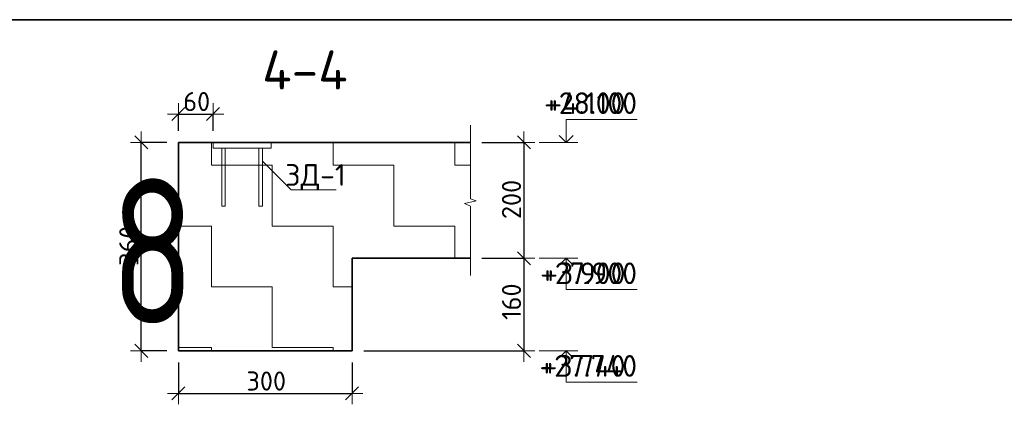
# Model space of a CAD drawing. Header units: metres. Extents: x -38 to 97, y -15 to 21.
# Tile 165 of 205: x 75.899 to 77.599, y 12.607 to 13.272. Entities that reach past the tile are written whole.
import ezdxf

# ---------------------------------------------------------------- set-up
doc = ezdxf.new("R2010")
doc.units = ezdxf.units.M
doc.header["$PDMODE"] = 65
for name, color, linetype, lineweight in [('XR$3$Перекрытие_ Сборный элемент', 7, 'Continuous', 35), ('XR$3$Размерная линия_ общее', 7, 'Continuous', 13), ('XR$3$Текст_ общее_1', 7, 'Continuous', 13), ('XR$4$Перекрытие_ Сборный элемент', 7, 'Continuous', 35), ('XR$4$Размерная линия_ общее', 7, 'Continuous', 13), ('XR$4$Текст_ общее_1', 7, 'Continuous', 13)]:
    doc.layers.add(name, color=color, linetype=linetype, lineweight=lineweight)
doc.styles.add('ISOCPEUR', font='txt')
doc.dimstyles.new('DIMSTYLE_11', dxfattribs={"dimtxt": 0.033, "dimasz": 0.0375, "dimexe": 0, "dimexo": 0, "dimgap": 0.0165, "dimtad": 2, "dimdec": 0, "dimlfac": 1000, "dimrnd": 1, "dimzin": 12, "dimdsep": 46, "dimtxsty": 'ISOCPEUR', "dimblk1": 'ALL_ML_STRICH', "dimblk2": 'ALL_ML_STRICH', "dimsah": 1, "dimcen": 0, "dimclrd": 7, "dimclre": 256, "dimclrt": 7, "dimadec": 0, "dimazin": 0, "dimtfac": 1, "dimtdec": 0, "dimtix": 1, "dimtmove": 2, "dimatfit": 3, "dimfxl": 0, "dimtvp": 1.2, "dimtzin": 0, "dimlwd": 0, "dimlwe": -3, "dimarcsym": 0})
doc.dimstyles.new('DIMSTYLE_8', dxfattribs={"dimtxt": 0.033, "dimasz": 0.0375, "dimexe": 0, "dimexo": 0, "dimgap": 0.0165, "dimtad": 2, "dimdec": 0, "dimlfac": 1000, "dimrnd": 1, "dimzin": 12, "dimdsep": 46, "dimtxsty": 'ISOCPEUR', "dimblk1": 'ALL_ML_STRICH', "dimblk2": 'ALL_ML_STRICH', "dimsah": 1, "dimcen": 0, "dimclrd": 7, "dimclre": 256, "dimclrt": 7, "dimadec": 0, "dimazin": 0, "dimtfac": 1, "dimtdec": 0, "dimtix": 1, "dimtmove": 2, "dimatfit": 3, "dimfxl": 0, "dimtzin": 0, "dimlwd": 0, "dimlwe": -3, "dimarcsym": 0})
pattern_1 = [(0, (0.21, 0.21), (0.105, 0.105), [0.105, -0.105]), (90, (0.21, 0.21), (-0.105, 0.105), [0.105, -0.105])]

# ---------------------------------------------------------------- blocks, each defined once
blk = doc.blocks.new('ЭЛЕМЕНТ_УЗОРА_5')
at = {"color": 7, "linetype": 'Continuous', "lineweight": 13, "transparency": 33554687}
blk.add_line((76.6772, 12.8295), (76.6772, 12.8295), dxfattribs=at)
blk.add_lwpolyline([(76.6772, 13.0895), (76.6772, 12.9623), (76.6872, 12.9587), (76.6672, 12.9538), (76.6772, 12.9496), (76.6772, 12.8295)], dxfattribs=at)
blk = doc.blocks.new('СЛОЖНЫЙ_ОБЪЕКТ_9')
at = {"color": 7, "linetype": 'Continuous', "lineweight": 13, "transparency": 33554687}
blk.add_line((76.8625, 13.0595), (76.7959, 13.0595), dxfattribs=at)
blk.add_lwpolyline([(76.8425, 13.0595), (76.8425, 13.0995), (76.9449, 13.0995)], dxfattribs=at)
at = {"color": 7, "linetype": 'Continuous', "lineweight": 35, "transparency": 33554687}
blk.add_lwpolyline([(76.8304, 13.0716), (76.8425, 13.0595), (76.8546, 13.0716)], dxfattribs=at)
blk = doc.blocks.new('СЛОЖНЫЙ_ОБЪЕКТ_10')
at = {"color": 7, "linetype": 'Continuous', "lineweight": 13, "transparency": 33554687}
blk.add_line((76.8625, 12.8595), (76.7959, 12.8595), dxfattribs=at)
at = {"color": 7, "linetype": 'Continuous', "lineweight": 35, "transparency": 33554687}
blk.add_lwpolyline([(76.8304, 12.8474), (76.8425, 12.8595), (76.8546, 12.8474)], dxfattribs=at)
at = {"color": 7, "linetype": 'Continuous', "lineweight": 13, "transparency": 33554687}
blk.add_lwpolyline([(76.8425, 12.8595), (76.8425, 12.8055), (76.9449, 12.8055)], dxfattribs=at)
blk = doc.blocks.new('СЛОЖНЫЙ_ОБЪЕКТ_11')
at = {"color": 7, "linetype": 'Continuous', "lineweight": 13, "transparency": 33554687}
blk.add_line((76.8625, 12.6995), (76.7959, 12.6995), dxfattribs=at)
at = {"color": 7, "linetype": 'Continuous', "lineweight": 35, "transparency": 33554687}
blk.add_lwpolyline([(76.8304, 12.6874), (76.8425, 12.6995), (76.8546, 12.6874)], dxfattribs=at)
at = {"color": 7, "linetype": 'Continuous', "lineweight": 13, "transparency": 33554687}
blk.add_lwpolyline([(76.8425, 12.6995), (76.8425, 12.6455), (76.9449, 12.6455)], dxfattribs=at)
blk = doc.blocks.new('ALL_ML_STRICH')
at = {"color": 0, "linetype": 'ByBlock', "lineweight": -2}
for p, q in [((0, -0.5), (0, 0.5)), ((-1, 0), (0.5, 0)), ((-0.3, -0.3), (0.3, 0.3))]:
    blk.add_line(p, q, dxfattribs=at)
blk = doc.blocks.new('*D109')
at = {"layer": 'DEFPOINTS', "color": 7, "linetype": 'Continuous', "lineweight": 13, "transparency": 33554687}
for p in [(76.6772, 13.0595), (76.7696, 13.0595), (76.6772, 12.8595)]:
    blk.add_point(p, dxfattribs=at)
at = {"layer": 'XR$3$Размерная линия_ общее', "color": 253, "linetype": 'Continuous', "lineweight": -2, "true_color": 0xa0a0a0, "transparency": 33554687}
for p, q in [((76.6972, 13.0595), (76.7696, 13.0595)), ((76.6972, 12.8595), (76.7696, 12.8595))]:
    blk.add_line(p, q, dxfattribs=at)
at = {"layer": 'XR$3$Размерная линия_ общее', "color": 7, "linetype": 'Continuous', "lineweight": -2, "transparency": 33554687}
blk.add_line((76.7696, 13.0595), (76.7696, 12.8595), dxfattribs=at)
at = {"layer": 'XR$3$Размерная линия_ общее', "color": 7, "linetype": 'Continuous', "lineweight": 13, "transparency": 33554687, "xscale": 0.0375, "yscale": 0.0375, "zscale": 0.0375}
for p, rotation in [((76.7696, 13.0595), 90), ((76.7696, 12.8595), 270)]:
    blk.add_blockref('ALL_ML_STRICH', p, dxfattribs=dict(at, rotation=rotation))
at = {"layer": 'XR$3$Размерная линия_ общее', "color": 7, "linetype": 'Continuous', "lineweight": 13, "transparency": 33554687, "insert": (76.7481, 12.9611), "char_height": 0.033, "width": 0.099, "attachment_point": 5, "rotation": 90, "style": 'ISOCPEUR'}
blk.add_mtext('\\A1;{200}', dxfattribs=at)
blk = doc.blocks.new('*D110')
at = {"layer": 'DEFPOINTS', "color": 7, "linetype": 'Continuous', "lineweight": 13, "transparency": 33554687}
for p in [(76.6772, 12.8595), (76.7696, 12.8595), (76.473, 12.6995)]:
    blk.add_point(p, dxfattribs=at)
at = {"layer": 'XR$3$Размерная линия_ общее', "color": 253, "linetype": 'Continuous', "lineweight": -2, "true_color": 0xa0a0a0, "transparency": 33554687}
for p, q in [((76.6972, 12.8595), (76.7696, 12.8595)), ((76.493, 12.6995), (76.7696, 12.6995))]:
    blk.add_line(p, q, dxfattribs=at)
at = {"layer": 'XR$3$Размерная линия_ общее', "color": 7, "linetype": 'Continuous', "lineweight": -2, "transparency": 33554687}
blk.add_line((76.7696, 12.8595), (76.7696, 12.6995), dxfattribs=at)
at = {"layer": 'XR$3$Размерная линия_ общее', "color": 7, "linetype": 'Continuous', "lineweight": 13, "transparency": 33554687, "xscale": 0.0375, "yscale": 0.0375, "zscale": 0.0375}
for p, rotation in [((76.7696, 12.8595), 90), ((76.7696, 12.6995), 270)]:
    blk.add_blockref('ALL_ML_STRICH', p, dxfattribs=dict(at, rotation=rotation))
at = {"layer": 'XR$3$Размерная линия_ общее', "color": 7, "linetype": 'Continuous', "lineweight": 13, "transparency": 33554687, "insert": (76.7481, 12.7844), "char_height": 0.033, "width": 0.099, "attachment_point": 5, "rotation": 90, "style": 'ISOCPEUR'}
blk.add_mtext('\\A1;{160}', dxfattribs=at)
blk = doc.blocks.new('*D111')
at = {"layer": 'DEFPOINTS', "color": 7, "linetype": 'Continuous', "lineweight": 13, "transparency": 33554687}
for p in [(76.173, 13.0595), (76.109, 12.6995), (76.173, 12.6995)]:
    blk.add_point(p, dxfattribs=at)
at = {"layer": 'XR$3$Размерная линия_ общее', "color": 253, "linetype": 'Continuous', "lineweight": -2, "true_color": 0xa0a0a0, "transparency": 33554687}
for p, q in [((76.153, 13.0595), (76.109, 13.0595)), ((76.153, 12.6995), (76.109, 12.6995))]:
    blk.add_line(p, q, dxfattribs=at)
at = {"layer": 'XR$3$Размерная линия_ общее', "color": 7, "linetype": 'Continuous', "lineweight": -2, "transparency": 33554687}
blk.add_line((76.109, 12.6995), (76.109, 13.0595), dxfattribs=at)
at = {"layer": 'XR$3$Размерная линия_ общее', "color": 7, "linetype": 'Continuous', "lineweight": 13, "transparency": 33554687, "xscale": 0.0375, "yscale": 0.0375, "zscale": 0.0375}
for p, rotation in [((76.109, 13.0595), 90), ((76.109, 12.6995), 270)]:
    blk.add_blockref('ALL_ML_STRICH', p, dxfattribs=dict(at, rotation=rotation))
at = {"layer": 'XR$3$Размерная линия_ общее', "color": 7, "linetype": 'Continuous', "lineweight": 13, "transparency": 33554687, "insert": (76.0875, 12.8811), "char_height": 0.033, "width": 0.099, "attachment_point": 5, "rotation": 90, "style": 'ISOCPEUR'}
blk.add_mtext('\\A1;{360}', dxfattribs=at)
blk = doc.blocks.new('*D112')
at = {"layer": 'DEFPOINTS', "color": 7, "linetype": 'Continuous', "lineweight": 13, "transparency": 33554687}
for p in [(76.173, 12.6995), (76.473, 12.6995), (76.173, 12.6258)]:
    blk.add_point(p, dxfattribs=at)
at = {"layer": 'XR$3$Размерная линия_ общее', "color": 253, "linetype": 'Continuous', "lineweight": -2, "true_color": 0xa0a0a0, "transparency": 33554687}
for p, q in [((76.173, 12.6795), (76.173, 12.6258)), ((76.473, 12.6795), (76.473, 12.6258))]:
    blk.add_line(p, q, dxfattribs=at)
at = {"layer": 'XR$3$Размерная линия_ общее', "color": 7, "linetype": 'Continuous', "lineweight": -2, "transparency": 33554687}
blk.add_line((76.173, 12.6258), (76.473, 12.6258), dxfattribs=at)
at = {"layer": 'XR$3$Размерная линия_ общее', "color": 7, "linetype": 'Continuous', "lineweight": 13, "transparency": 33554687, "xscale": 0.0375, "yscale": 0.0375, "zscale": 0.0375, "rotation": 180}
blk.add_blockref('ALL_ML_STRICH', (76.173, 12.6258), dxfattribs=at)
at = {"layer": 'XR$3$Размерная линия_ общее', "color": 7, "linetype": 'Continuous', "lineweight": 13, "transparency": 33554687, "xscale": 0.0375, "yscale": 0.0375, "zscale": 0.0375}
blk.add_blockref('ALL_ML_STRICH', (76.473, 12.6258), dxfattribs=at)
at = {"layer": 'XR$3$Размерная линия_ общее', "color": 7, "linetype": 'Continuous', "lineweight": 13, "transparency": 33554687, "insert": (76.3247, 12.6473), "char_height": 0.033, "width": 0.099, "attachment_point": 5, "style": 'ISOCPEUR'}
blk.add_mtext('\\A1;{300}', dxfattribs=at)
blk = doc.blocks.new('СЛОЖНЫЙ_ОБЪЕКТ_39')
at = {"layer": 'XR$3$Перекрытие_ Сборный элемент', "color": 7, "linetype": 'Continuous', "lineweight": 13, "transparency": 33554687}
for points in [[(76.333, 13.0495), (76.233, 13.0495), (76.233, 13.0595), (76.333, 13.0595), (76.333, 13.0495)], [(76.248, 13.0495), (76.254, 13.0495), (76.254, 12.9495), (76.248, 12.9495), (76.248, 13.0495)], [(76.318, 13.0495), (76.312, 13.0495), (76.312, 12.9495), (76.318, 12.9495), (76.318, 13.0495)]]:
    blk.add_lwpolyline(points, close=True, dxfattribs=at)
blk = doc.blocks.new('*D229')
at = {"layer": 'DEFPOINTS', "color": 7, "linetype": 'Continuous', "lineweight": 13, "transparency": 33554687}
for p in [(76.173, 13.1087), (76.173, 13.0595), (76.233, 13.0595)]:
    blk.add_point(p, dxfattribs=at)
at = {"layer": 'XR$3$Размерная линия_ общее', "color": 253, "linetype": 'Continuous', "lineweight": -2, "true_color": 0xa0a0a0, "transparency": 33554687}
for p, q in [((76.173, 13.0795), (76.173, 13.1087)), ((76.233, 13.0795), (76.233, 13.1087))]:
    blk.add_line(p, q, dxfattribs=at)
at = {"layer": 'XR$3$Размерная линия_ общее', "color": 7, "linetype": 'Continuous', "lineweight": -2, "transparency": 33554687}
blk.add_line((76.173, 13.1087), (76.233, 13.1087), dxfattribs=at)
at = {"layer": 'XR$3$Размерная линия_ общее', "color": 7, "linetype": 'Continuous', "lineweight": 13, "transparency": 33554687, "xscale": 0.0375, "yscale": 0.0375, "zscale": 0.0375, "rotation": 180}
blk.add_blockref('ALL_ML_STRICH', (76.173, 13.1087), dxfattribs=at)
at = {"layer": 'XR$3$Размерная линия_ общее', "color": 7, "linetype": 'Continuous', "lineweight": 13, "transparency": 33554687, "xscale": 0.0375, "yscale": 0.0375, "zscale": 0.0375}
blk.add_blockref('ALL_ML_STRICH', (76.233, 13.1087), dxfattribs=at)
at = {"layer": 'XR$3$Размерная линия_ общее', "color": 7, "linetype": 'Continuous', "lineweight": 13, "transparency": 33554687, "insert": (76.2047, 13.1302), "char_height": 0.033, "width": 0.066, "attachment_point": 5, "style": 'ISOCPEUR'}
blk.add_mtext('\\A1;{60}', dxfattribs=at)
blk = doc.blocks.new('СЛОЖНЫЙ_ОБЪЕКТ_67')
at = {"color": 7, "linetype": 'Continuous', "lineweight": 13, "transparency": 33554687}
blk.add_line((76.8625, 13.0595), (76.7959, 13.0595), dxfattribs=at)
blk.add_lwpolyline([(76.8425, 13.0595), (76.8425, 13.0995), (76.9649, 13.0995)], dxfattribs=at)
at = {"color": 7, "linetype": 'Continuous', "lineweight": 35, "transparency": 33554687}
blk.add_lwpolyline([(76.8304, 13.0716), (76.8425, 13.0595), (76.8546, 13.0716)], dxfattribs=at)
blk = doc.blocks.new('СЛОЖНЫЙ_ОБЪЕКТ_68')
at = {"color": 7, "linetype": 'Continuous', "lineweight": 13, "transparency": 33554687}
blk.add_line((76.8625, 12.8595), (76.7959, 12.8595), dxfattribs=at)
at = {"color": 7, "linetype": 'Continuous', "lineweight": 35, "transparency": 33554687}
blk.add_lwpolyline([(76.8304, 12.8474), (76.8425, 12.8595), (76.8546, 12.8474)], dxfattribs=at)
at = {"color": 7, "linetype": 'Continuous', "lineweight": 13, "transparency": 33554687}
blk.add_lwpolyline([(76.8425, 12.8595), (76.8425, 12.8055), (76.9649, 12.8055)], dxfattribs=at)
blk = doc.blocks.new('СЛОЖНЫЙ_ОБЪЕКТ_69')
at = {"color": 7, "linetype": 'Continuous', "lineweight": 13, "transparency": 33554687}
blk.add_line((76.8625, 12.6995), (76.7959, 12.6995), dxfattribs=at)
at = {"color": 7, "linetype": 'Continuous', "lineweight": 35, "transparency": 33554687}
blk.add_lwpolyline([(76.8304, 12.6874), (76.8425, 12.6995), (76.8546, 12.6874)], dxfattribs=at)
at = {"color": 7, "linetype": 'Continuous', "lineweight": 13, "transparency": 33554687}
blk.add_lwpolyline([(76.8425, 12.6995), (76.8425, 12.6455), (76.9649, 12.6455)], dxfattribs=at)
blk = doc.blocks.new('ЭЛЕМЕНТ_УЗОРА_33')
at = {"color": 7, "linetype": 'Continuous', "lineweight": 13, "transparency": 33554687}
blk.add_line((76.6772, 12.8295), (76.6772, 12.8295), dxfattribs=at)
blk.add_lwpolyline([(76.6772, 13.0895), (76.6772, 12.9623), (76.6872, 12.9587), (76.6672, 12.9538), (76.6772, 12.9496), (76.6772, 12.8295)], dxfattribs=at)
blk = doc.blocks.new('*D584')
at = {"layer": 'DEFPOINTS', "color": 7, "linetype": 'Continuous', "lineweight": 13, "transparency": 33554687}
for p in [(76.6772, 13.0595), (76.7696, 13.0595), (76.6772, 12.8595)]:
    blk.add_point(p, dxfattribs=at)
at = {"layer": 'XR$4$Размерная линия_ общее', "color": 253, "linetype": 'Continuous', "lineweight": -2, "true_color": 0xa0a0a0, "transparency": 33554687}
for p, q in [((76.6972, 13.0595), (76.7696, 13.0595)), ((76.6972, 12.8595), (76.7696, 12.8595))]:
    blk.add_line(p, q, dxfattribs=at)
at = {"layer": 'XR$4$Размерная линия_ общее', "color": 7, "linetype": 'Continuous', "lineweight": -2, "transparency": 33554687}
blk.add_line((76.7696, 13.0595), (76.7696, 12.8595), dxfattribs=at)
at = {"layer": 'XR$4$Размерная линия_ общее', "color": 7, "linetype": 'Continuous', "lineweight": 13, "transparency": 33554687, "xscale": 0.0375, "yscale": 0.0375, "zscale": 0.0375}
for p, rotation in [((76.7696, 13.0595), 90), ((76.7696, 12.8595), 270)]:
    blk.add_blockref('ALL_ML_STRICH', p, dxfattribs=dict(at, rotation=rotation))
at = {"layer": 'XR$4$Размерная линия_ общее', "color": 7, "linetype": 'Continuous', "lineweight": 13, "transparency": 33554687, "insert": (76.7481, 12.9611), "char_height": 0.033, "width": 0.099, "attachment_point": 5, "rotation": 90, "style": 'ISOCPEUR'}
blk.add_mtext('\\A1;{200}', dxfattribs=at)
blk = doc.blocks.new('*D585')
at = {"layer": 'DEFPOINTS', "color": 7, "linetype": 'Continuous', "lineweight": 13, "transparency": 33554687}
for p in [(76.6772, 12.8595), (76.7696, 12.8595), (76.473, 12.6995)]:
    blk.add_point(p, dxfattribs=at)
at = {"layer": 'XR$4$Размерная линия_ общее', "color": 253, "linetype": 'Continuous', "lineweight": -2, "true_color": 0xa0a0a0, "transparency": 33554687}
for p, q in [((76.6972, 12.8595), (76.7696, 12.8595)), ((76.493, 12.6995), (76.7696, 12.6995))]:
    blk.add_line(p, q, dxfattribs=at)
at = {"layer": 'XR$4$Размерная линия_ общее', "color": 7, "linetype": 'Continuous', "lineweight": -2, "transparency": 33554687}
blk.add_line((76.7696, 12.8595), (76.7696, 12.6995), dxfattribs=at)
at = {"layer": 'XR$4$Размерная линия_ общее', "color": 7, "linetype": 'Continuous', "lineweight": 13, "transparency": 33554687, "xscale": 0.0375, "yscale": 0.0375, "zscale": 0.0375}
for p, rotation in [((76.7696, 12.8595), 90), ((76.7696, 12.6995), 270)]:
    blk.add_blockref('ALL_ML_STRICH', p, dxfattribs=dict(at, rotation=rotation))
at = {"layer": 'XR$4$Размерная линия_ общее', "color": 7, "linetype": 'Continuous', "lineweight": 13, "transparency": 33554687, "insert": (76.7481, 12.7844), "char_height": 0.033, "width": 0.099, "attachment_point": 5, "rotation": 90, "style": 'ISOCPEUR'}
blk.add_mtext('\\A1;{160}', dxfattribs=at)
blk = doc.blocks.new('*D586')
at = {"layer": 'DEFPOINTS', "color": 7, "linetype": 'Continuous', "lineweight": 13, "transparency": 33554687}
for p in [(76.173, 13.0595), (76.109, 12.6995), (76.173, 12.6995)]:
    blk.add_point(p, dxfattribs=at)
at = {"layer": 'XR$4$Размерная линия_ общее', "color": 253, "linetype": 'Continuous', "lineweight": -2, "true_color": 0xa0a0a0, "transparency": 33554687}
for p, q in [((76.153, 13.0595), (76.109, 13.0595)), ((76.153, 12.6995), (76.109, 12.6995))]:
    blk.add_line(p, q, dxfattribs=at)
at = {"layer": 'XR$4$Размерная линия_ общее', "color": 7, "linetype": 'Continuous', "lineweight": -2, "transparency": 33554687}
blk.add_line((76.109, 12.6995), (76.109, 13.0595), dxfattribs=at)
at = {"layer": 'XR$4$Размерная линия_ общее', "color": 7, "linetype": 'Continuous', "lineweight": 13, "transparency": 33554687, "xscale": 0.0375, "yscale": 0.0375, "zscale": 0.0375}
for p, rotation in [((76.109, 13.0595), 90), ((76.109, 12.6995), 270)]:
    blk.add_blockref('ALL_ML_STRICH', p, dxfattribs=dict(at, rotation=rotation))
at = {"layer": 'XR$4$Размерная линия_ общее', "color": 7, "linetype": 'Continuous', "lineweight": 13, "transparency": 33554687, "insert": (76.0875, 12.8811), "char_height": 0.033, "width": 0.099, "attachment_point": 5, "rotation": 90, "style": 'ISOCPEUR'}
blk.add_mtext('\\A1;{360}', dxfattribs=at)
blk = doc.blocks.new('*D587')
at = {"layer": 'DEFPOINTS', "color": 7, "linetype": 'Continuous', "lineweight": 13, "transparency": 33554687}
for p in [(76.173, 12.6995), (76.473, 12.6995), (76.173, 12.6258)]:
    blk.add_point(p, dxfattribs=at)
at = {"layer": 'XR$4$Размерная линия_ общее', "color": 253, "linetype": 'Continuous', "lineweight": -2, "true_color": 0xa0a0a0, "transparency": 33554687}
for p, q in [((76.173, 12.6795), (76.173, 12.6258)), ((76.473, 12.6795), (76.473, 12.6258))]:
    blk.add_line(p, q, dxfattribs=at)
at = {"layer": 'XR$4$Размерная линия_ общее', "color": 7, "linetype": 'Continuous', "lineweight": -2, "transparency": 33554687}
blk.add_line((76.173, 12.6258), (76.473, 12.6258), dxfattribs=at)
at = {"layer": 'XR$4$Размерная линия_ общее', "color": 7, "linetype": 'Continuous', "lineweight": 13, "transparency": 33554687, "xscale": 0.0375, "yscale": 0.0375, "zscale": 0.0375, "rotation": 180}
blk.add_blockref('ALL_ML_STRICH', (76.173, 12.6258), dxfattribs=at)
at = {"layer": 'XR$4$Размерная линия_ общее', "color": 7, "linetype": 'Continuous', "lineweight": 13, "transparency": 33554687, "xscale": 0.0375, "yscale": 0.0375, "zscale": 0.0375}
blk.add_blockref('ALL_ML_STRICH', (76.473, 12.6258), dxfattribs=at)
at = {"layer": 'XR$4$Размерная линия_ общее', "color": 7, "linetype": 'Continuous', "lineweight": 13, "transparency": 33554687, "insert": (76.3247, 12.6473), "char_height": 0.033, "width": 0.099, "attachment_point": 5, "style": 'ISOCPEUR'}
blk.add_mtext('\\A1;{300}', dxfattribs=at)
blk = doc.blocks.new('СЛОЖНЫЙ_ОБЪЕКТ_81')
at = {"layer": 'XR$4$Перекрытие_ Сборный элемент', "color": 7, "linetype": 'Continuous', "lineweight": 13, "transparency": 33554687}
for points in [[(76.333, 13.0495), (76.233, 13.0495), (76.233, 13.0595), (76.333, 13.0595), (76.333, 13.0495)], [(76.248, 13.0495), (76.254, 13.0495), (76.254, 12.9495), (76.248, 12.9495), (76.248, 13.0495)], [(76.318, 13.0495), (76.312, 13.0495), (76.312, 12.9495), (76.318, 12.9495), (76.318, 13.0495)]]:
    blk.add_lwpolyline(points, close=True, dxfattribs=at)
blk = doc.blocks.new('*D594')
at = {"layer": 'DEFPOINTS', "color": 7, "linetype": 'Continuous', "lineweight": 13, "transparency": 33554687}
for p in [(76.173, 13.1087), (76.173, 13.0595), (76.233, 13.0595)]:
    blk.add_point(p, dxfattribs=at)
at = {"layer": 'XR$4$Размерная линия_ общее', "color": 253, "linetype": 'Continuous', "lineweight": -2, "true_color": 0xa0a0a0, "transparency": 33554687}
for p, q in [((76.173, 13.0795), (76.173, 13.1087)), ((76.233, 13.0795), (76.233, 13.1087))]:
    blk.add_line(p, q, dxfattribs=at)
at = {"layer": 'XR$4$Размерная линия_ общее', "color": 7, "linetype": 'Continuous', "lineweight": -2, "transparency": 33554687}
blk.add_line((76.173, 13.1087), (76.233, 13.1087), dxfattribs=at)
at = {"layer": 'XR$4$Размерная линия_ общее', "color": 7, "linetype": 'Continuous', "lineweight": 13, "transparency": 33554687, "xscale": 0.0375, "yscale": 0.0375, "zscale": 0.0375, "rotation": 180}
blk.add_blockref('ALL_ML_STRICH', (76.173, 13.1087), dxfattribs=at)
at = {"layer": 'XR$4$Размерная линия_ общее', "color": 7, "linetype": 'Continuous', "lineweight": 13, "transparency": 33554687, "xscale": 0.0375, "yscale": 0.0375, "zscale": 0.0375}
blk.add_blockref('ALL_ML_STRICH', (76.233, 13.1087), dxfattribs=at)
at = {"layer": 'XR$4$Размерная линия_ общее', "color": 7, "linetype": 'Continuous', "lineweight": 13, "transparency": 33554687, "insert": (76.2047, 13.1302), "char_height": 0.033, "width": 0.066, "attachment_point": 5, "style": 'ISOCPEUR'}
blk.add_mtext('\\A1;{60}', dxfattribs=at)

msp = doc.modelspace()

# ---------------------------------------------------------------- hatches: boundary and pattern name
at = {"linetype": 'Continuous', "lineweight": 13, "transparency": 33554687}
h = msp.add_hatch(dxfattribs=at)
h.set_pattern_fill('____', scale=0.105, style=0, pattern_type=2)
h.set_pattern_definition(pattern_1)
h.paths.add_polyline_path([(76.173, 13.0595), (76.173, 12.6995), (76.473, 12.6995), (76.473, 12.8595), (76.6772, 12.8595), (76.6772, 13.0595)], flags=0)
h = msp.add_hatch(dxfattribs=at)
h.set_pattern_fill('____', scale=0.105, style=0, pattern_type=2)
h.set_pattern_definition(pattern_1)
h.paths.add_polyline_path([(76.173, 13.0595), (76.173, 12.6995), (76.473, 12.6995), (76.473, 12.8595), (76.6772, 12.8595), (76.6772, 13.0595)], flags=0)

# ---------------------------------------------------------------- linework, layer by layer
at = {"color": 7, "linetype": 'Continuous', "lineweight": 35, "transparency": 33554687}
for p, q in [((86.4198, 13.2717), (67.9198, 13.2717)), ((76.173, 13.0595), (76.173, 12.8595)), ((76.6772, 13.0595), (76.173, 13.0595)), ((76.173, 13.0595), (76.173, 12.8595)), ((76.6772, 13.0595), (76.173, 13.0595)), ((76.173, 12.8595), (76.173, 12.6995)), ((76.173, 12.8595), (76.173, 12.6995)), ((76.473, 12.6995), (76.473, 12.8595)), ((76.473, 12.8595), (76.6772, 12.8595)), ((76.473, 12.6995), (76.473, 12.8595)), ((76.473, 12.8595), (76.6772, 12.8595)), ((76.173, 12.6995), (76.473, 12.6995)), ((76.173, 12.6995), (76.473, 12.6995))]:
    msp.add_line(p, q, dxfattribs=at)
at = {"color": 7, "linetype": 'Continuous', "lineweight": 13, "transparency": 33554687}
msp.add_lwpolyline([(76.318, 13.0273), (76.3675, 12.9778), (76.4454, 12.9778)], dxfattribs=at)
msp.add_lwpolyline([(76.318, 13.0273), (76.3675, 12.9778), (76.4454, 12.9778)], dxfattribs=at)

# ---------------------------------------------------------------- block references
for name in ['ЭЛЕМЕНТ_УЗОРА_5', 'ЭЛЕМЕНТ_УЗОРА_33']:
    msp.add_blockref(name, (0, 0), dxfattribs=at)
at = {"color": 7, "linetype": 'Continuous', "lineweight": 35, "transparency": 33554687}
for name in ['СЛОЖНЫЙ_ОБЪЕКТ_9', 'СЛОЖНЫЙ_ОБЪЕКТ_67', 'СЛОЖНЫЙ_ОБЪЕКТ_10', 'СЛОЖНЫЙ_ОБЪЕКТ_68', 'СЛОЖНЫЙ_ОБЪЕКТ_11', 'СЛОЖНЫЙ_ОБЪЕКТ_69']:
    msp.add_blockref(name, (0, 0), dxfattribs=at)
at = {"layer": 'XR$3$Перекрытие_ Сборный элемент', "color": 7, "linetype": 'Continuous', "lineweight": 13, "transparency": 33554687}
msp.add_blockref('СЛОЖНЫЙ_ОБЪЕКТ_39', (0, 0), dxfattribs=at)
at = {"layer": 'XR$4$Перекрытие_ Сборный элемент', "color": 7, "linetype": 'Continuous', "lineweight": 13, "transparency": 33554687}
msp.add_blockref('СЛОЖНЫЙ_ОБЪЕКТ_81', (0, 0), dxfattribs=at)

# ---------------------------------------------------------------- texts
at = {"color": 7, "linetype": 'Continuous', "lineweight": 50, "transparency": 33554687, "insert": (76.3915, 13.1849), "char_height": 0.0675, "width": 0.1863, "attachment_point": 5, "style": 'ISOCPEUR'}
msp.add_mtext('\\A1;{\\fISOCPEUR|i0|b0;\\H0.067500;\\W1.000000;\\C7;4-4}\\P', dxfattribs=at)
msp.add_mtext('\\A1;{\\fISOCPEUR|i0|b0;\\H0.067500;\\W1.000000;\\C7;4-4}\\P', dxfattribs=at)
at = {"color": 7, "linetype": 'Continuous', "lineweight": 13, "transparency": 33554687, "char_height": 0.0375, "attachment_point": 9, "style": 'ISOCPEUR'}
for s, insert, width in [('\\A1;{\\fISOCPEUR|i0|b0;\\H0.037500;\\W1.000000;\\C7;+28.100}\\P', (76.9649, 13.1087), 0.178404), ('\\A1;{\\fISOCPEUR|i0|b0;\\H0.037500;\\W1.000000;\\C7;+4.100}\\P', (76.9449, 13.1087), 0.155671), ('\\A1;{\\fISOCPEUR|i0|b0;\\H0.037500;\\W1.000000;\\C7;+27.900}\\P', (76.9649, 12.8147), 0.186702), ('\\A1;{\\fISOCPEUR|i0|b0;\\H0.037500;\\W1.000000;\\C7;+3.900}\\P', (76.9449, 12.8147), 0.160312), ('\\A1;{\\fISOCPEUR|i0|b0;\\H0.037500;\\W1.000000;\\C7;+27.740}\\P', (76.9649, 12.6547), 0.190469), ('\\A1;{\\fISOCPEUR|i0|b0;\\H0.037500;\\W1.000000;\\C7;+3.740}\\P', (76.9449, 12.6547), 0.164085)]:
    msp.add_mtext(s, dxfattribs=dict(at, insert=insert, width=width))
at = {"color": 7, "linetype": 'Continuous', "lineweight": 35, "transparency": 33554687, "insert": (76.055, 12.7467), "char_height": 0.25, "width": 0.272006, "attachment_point": 7, "style": 'ISOCPEUR'}
msp.add_mtext('\\W0.78;8', dxfattribs=at)
at = {"layer": 'XR$3$Текст_ общее_1', "color": 7, "linetype": 'Continuous', "lineweight": 13, "transparency": 33554687, "insert": (76.4098, 12.9995), "char_height": 0.0375, "width": 0.123317, "attachment_point": 5, "style": 'ISOCPEUR'}
msp.add_mtext('\\A1;{\\fISOCPEUR|i0|b0;\\H0.037500;\\W1.000000;\\C7;ЗД-1}\\P', dxfattribs=at)
at = {"layer": 'XR$4$Текст_ общее_1', "color": 7, "linetype": 'Continuous', "lineweight": 13, "transparency": 33554687, "insert": (76.4098, 12.9995), "char_height": 0.0375, "width": 0.123317, "attachment_point": 5, "style": 'ISOCPEUR'}
msp.add_mtext('\\A1;{\\fISOCPEUR|i0|b0;\\H0.037500;\\W1.000000;\\C7;ЗД-1}\\P', dxfattribs=at)

# ---------------------------------------------------------------- dimensions: what is measured, and where the dimension line sits
at = {"layer": 'XR$3$Размерная линия_ общее', "color": 7, "linetype": 'Continuous', "lineweight": 13, "transparency": 33554687}
for base, p1, p2, dimstyle, picture, middle in [((76.233, 13.1087), (76.173, 13.0795), (76.233, 13.0795), 'DIMSTYLE_11', '*D229', (76.2047, 13.1302)), ((76.473, 12.6258), (76.173, 12.6795), (76.473, 12.6795), 'DIMSTYLE_8', '*D112', (76.3247, 12.6473))]:
    dim = msp.add_linear_dim(base=base, p1=p1, p2=p2, dimstyle=dimstyle, override={"dimpost": '<>', "dimclrd": 7, "dimclre": 253, "dimclrt": 7, "dimlwd": 0, "dimlwe": 65533}, dxfattribs=at)
    dim.commit()
    dim.dimension.update_dxf_attribs({"geometry": picture, "text_midpoint": middle, "dimtype": 160})
for base, p1, p2, angle, picture, middle in [((76.109, 13.0595), (76.153, 12.6995), (76.153, 13.0595), 90, '*D111', (76.0875, 12.8811)), ((76.7696, 12.8595), (76.6972, 13.0595), (76.6972, 12.8595), 270, '*D109', (76.7481, 12.9611)), ((76.7696, 12.6995), (76.6972, 12.8595), (76.493, 12.6995), 270, '*D110', (76.7481, 12.7844))]:
    dim = msp.add_linear_dim(base=base, p1=p1, p2=p2, angle=angle, dimstyle='DIMSTYLE_8', override={"dimpost": '<>', "dimclrd": 7, "dimclre": 253, "dimclrt": 7, "dimlwd": 0, "dimlwe": 65533}, dxfattribs=at)
    dim.commit()
    dim.dimension.update_dxf_attribs({"geometry": picture, "text_midpoint": middle, "dimtype": 160})
at = {"layer": 'XR$4$Размерная линия_ общее', "color": 7, "linetype": 'Continuous', "lineweight": 13, "transparency": 33554687}
for base, p1, p2, dimstyle, picture, middle in [((76.233, 13.1087), (76.173, 13.0795), (76.233, 13.0795), 'DIMSTYLE_11', '*D594', (76.2047, 13.1302)), ((76.473, 12.6258), (76.173, 12.6795), (76.473, 12.6795), 'DIMSTYLE_8', '*D587', (76.3247, 12.6473))]:
    dim = msp.add_linear_dim(base=base, p1=p1, p2=p2, dimstyle=dimstyle, override={"dimpost": '<>', "dimclrd": 7, "dimclre": 253, "dimclrt": 7, "dimlwd": 0, "dimlwe": 65533}, dxfattribs=at)
    dim.commit()
    dim.dimension.update_dxf_attribs({"geometry": picture, "text_midpoint": middle, "dimtype": 160})
for base, p1, p2, angle, picture, middle in [((76.109, 13.0595), (76.153, 12.6995), (76.153, 13.0595), 90, '*D586', (76.0875, 12.8811)), ((76.7696, 12.8595), (76.6972, 13.0595), (76.6972, 12.8595), 270, '*D584', (76.7481, 12.9611)), ((76.7696, 12.6995), (76.6972, 12.8595), (76.493, 12.6995), 270, '*D585', (76.7481, 12.7844))]:
    dim = msp.add_linear_dim(base=base, p1=p1, p2=p2, angle=angle, dimstyle='DIMSTYLE_8', override={"dimpost": '<>', "dimclrd": 7, "dimclre": 253, "dimclrt": 7, "dimlwd": 0, "dimlwe": 65533}, dxfattribs=at)
    dim.commit()
    dim.dimension.update_dxf_attribs({"geometry": picture, "text_midpoint": middle, "dimtype": 160})

doc.saveas('drawing.dxf')
